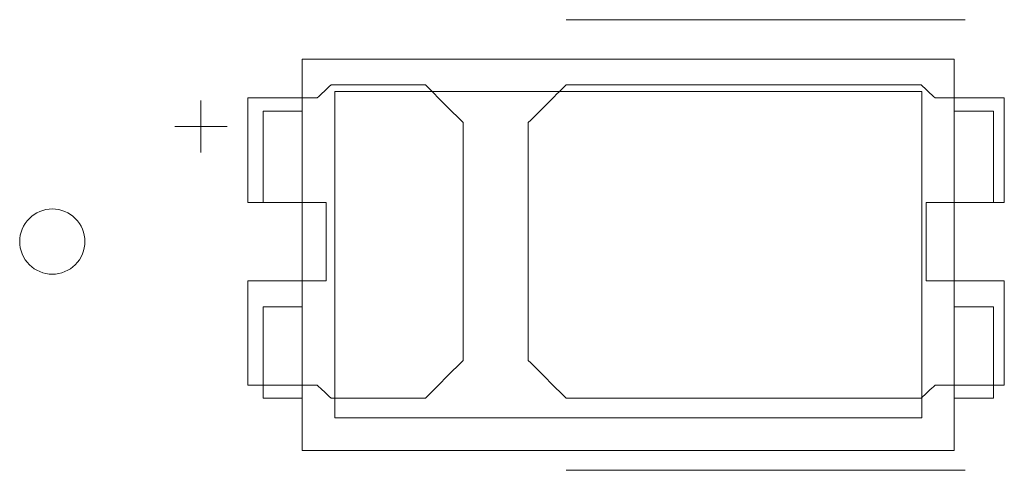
# Model space of a CAD drawing. Header units: inches. Extents: x -30 to 641, y 180 to 601.
# Tile 193 of 252: x 479.41 to 486.96, y 549.46 to 552.91. Entities that reach past the tile are written whole.
import ezdxf

# ---------------------------------------------------------------- set-up
doc = ezdxf.new("R2010")
doc.units = ezdxf.units.IN
doc.header["$MEASUREMENT"] = 0
doc.layers.add('1', color=7, linetype='Continuous')

# ---------------------------------------------------------------- blocks, each defined once
blk = doc.blocks.new('block 225')
at = {"layer": '1', "color": 155, "lineweight": 18, "true_color": 0x4c7299}
blk.add_lwpolyline([(486.8725, 552.2125), (486.5725, 552.2125)], dxfattribs=at)
blk = doc.blocks.new('block 356')
at = {"layer": '1', "color": 155, "lineweight": 18, "true_color": 0x4c7299}
blk.add_lwpolyline([(486.5725, 552.6125), (481.5725, 552.6125)], dxfattribs=at)
blk = doc.blocks.new('block 358')
at = {"layer": '1', "color": 155, "lineweight": 18, "true_color": 0x4c7299}
blk.add_lwpolyline([(481.5725, 549.6125), (486.5725, 549.6125)], dxfattribs=at)
blk = doc.blocks.new('block 359')
at = {"layer": '1', "color": 155, "lineweight": 18, "true_color": 0x4c7299}
blk.add_lwpolyline([(486.3225, 552.3625), (486.3225, 549.8625)], dxfattribs=at)
blk = doc.blocks.new('block 360')
at = {"layer": '1', "color": 155, "lineweight": 18, "true_color": 0x4c7299}
blk.add_lwpolyline([(481.8225, 552.3625), (486.3225, 552.3625)], dxfattribs=at)
blk = doc.blocks.new('block 361')
at = {"layer": '1', "color": 155, "lineweight": 18, "true_color": 0x4c7299}
blk.add_lwpolyline([(481.5725, 552.6125), (481.5725, 549.6125)], dxfattribs=at)
blk = doc.blocks.new('block 363')
at = {"layer": '1', "color": 155, "lineweight": 18, "true_color": 0x4c7299}
blk.add_lwpolyline([(481.8225, 549.8625), (481.8225, 552.3625)], dxfattribs=at)
blk = doc.blocks.new('block 364')
at = {"layer": '1', "color": 155, "lineweight": 18, "true_color": 0x4c7299}
blk.add_lwpolyline([(486.3225, 549.8625), (481.8225, 549.8625)], dxfattribs=at)
blk = doc.blocks.new('block 365')
at = {"layer": '1', "color": 155, "lineweight": 18, "true_color": 0x4c7299}
blk.add_lwpolyline([(481.5725, 550.7125), (481.2725, 550.7125)], dxfattribs=at)
blk = doc.blocks.new('block 366')
at = {"layer": '1', "color": 155, "lineweight": 18, "true_color": 0x4c7299}
blk.add_lwpolyline([(486.8725, 551.5125), (486.8725, 552.2125)], dxfattribs=at)
blk = doc.blocks.new('block 367')
at = {"layer": '1', "color": 155, "lineweight": 18, "true_color": 0x4c7299}
blk.add_lwpolyline([(486.5725, 551.5125), (486.8725, 551.5125)], dxfattribs=at)
blk = doc.blocks.new('block 368')
at = {"layer": '1', "color": 155, "lineweight": 18, "true_color": 0x4c7299}
blk.add_lwpolyline([(481.2725, 552.2125), (481.5725, 552.2125)], dxfattribs=at)
blk = doc.blocks.new('block 369')
at = {"layer": '1', "color": 155, "lineweight": 18, "true_color": 0x4c7299}
blk.add_lwpolyline([(486.5725, 550.7125), (486.8725, 550.7125)], dxfattribs=at)
blk = doc.blocks.new('block 370')
at = {"layer": '1', "color": 155, "lineweight": 18, "true_color": 0x4c7299}
blk.add_lwpolyline([(486.8725, 550.7125), (486.8725, 550.0125)], dxfattribs=at)
blk = doc.blocks.new('block 371')
at = {"layer": '1', "color": 155, "lineweight": 18, "true_color": 0x4c7299}
blk.add_lwpolyline([(481.2725, 550.7125), (481.2725, 550.0125)], dxfattribs=at)
blk = doc.blocks.new('block 372')
at = {"layer": '1', "color": 155, "lineweight": 18, "true_color": 0x4c7299}
blk.add_lwpolyline([(481.5725, 551.5125), (481.2725, 551.5125)], dxfattribs=at)
blk = doc.blocks.new('block 373')
at = {"layer": '1', "color": 155, "lineweight": 18, "true_color": 0x4c7299}
blk.add_lwpolyline([(481.2725, 551.5125), (481.2725, 552.2125)], dxfattribs=at)
blk = doc.blocks.new('block 374')
at = {"layer": '1', "color": 155, "lineweight": 18, "true_color": 0x4c7299}
blk.add_lwpolyline([(486.5725, 549.6125), (486.5725, 552.6125)], dxfattribs=at)
blk = doc.blocks.new('block 375')
at = {"layer": '1', "color": 155, "lineweight": 18, "true_color": 0x4c7299}
blk.add_lwpolyline([(486.8725, 550.0125), (486.5725, 550.0125)], dxfattribs=at)
blk = doc.blocks.new('block 377')
at = {"layer": '1', "color": 155, "lineweight": 18, "true_color": 0x4c7299}
blk.add_lwpolyline([(481.2725, 550.0125), (481.5725, 550.0125)], dxfattribs=at)
blk = doc.blocks.new('block 1403')
at = {"layer": '1', "color": 18, "lineweight": 13, "true_color": 0x4c0000}
blk.add_lwpolyline([(486.6559, 549.4607), (483.5956, 549.4607)], dxfattribs=at)
blk = doc.blocks.new('block 1490')
at = {"layer": '1', "color": 18, "lineweight": 13, "true_color": 0x4c0000}
blk.add_lwpolyline([(486.6559, 552.9139), (483.5956, 552.9139)], dxfattribs=at)
blk = doc.blocks.new('block 1491')
at = {"layer": '1', "color": 18, "lineweight": 13, "true_color": 0x4c0000}
blk.add_lwpolyline([(480.596, 552.0953), (480.996, 552.0953)], dxfattribs=at)
blk = doc.blocks.new('block 1492')
at = {"layer": '1', "color": 18, "lineweight": 13, "true_color": 0x4c0000}
blk.add_lwpolyline([(480.795, 551.8959), (480.795, 552.2959)], dxfattribs=at)
blk = doc.blocks.new('block 1669')
at = {"layer": '1', "color": 18, "lineweight": 13, "true_color": 0x4c0000}
blk.add_lwpolyline([(486.6559, 549.4607), (483.5956, 549.4607)], dxfattribs=at)
blk = doc.blocks.new('block 1687')
at = {"layer": '1', "color": 18, "lineweight": 13, "true_color": 0x4c0000}
blk.add_lwpolyline([(486.6559, 552.9139), (483.5956, 552.9139)], dxfattribs=at)
blk = doc.blocks.new('block 1695')
at = {"layer": '1', "color": 18, "lineweight": 13, "true_color": 0x4c0000}
blk.add_lwpolyline([(480.795, 551.8959), (480.795, 552.2959)], dxfattribs=at)
blk = doc.blocks.new('block 1699')
at = {"layer": '1', "color": 18, "lineweight": 13, "true_color": 0x4c0000}
blk.add_lwpolyline([(480.596, 552.0953), (480.996, 552.0953)], dxfattribs=at)
blk = doc.blocks.new('block 5898')
at = {"layer": '1', "color": 18, "lineweight": 13, "true_color": 0x4c0000}
blk.add_lwpolyline([(479.4058, 551.2139), (479.4069, 551.2375), (479.4103, 551.2615), (479.4162, 551.2854), (479.4245, 551.3089), (479.4352, 551.3316), (479.4481, 551.3531), (479.4631, 551.3732), (479.4798, 551.3915), (479.498, 551.4079), (479.5174, 551.4221), (479.5377, 551.4343), (479.5592, 551.4445), (479.5821, 551.4528), (479.6061, 551.459), (479.6308, 551.4627), (479.6559, 551.464), (479.6809, 551.4627), (479.7056, 551.459), (479.7296, 551.4528), (479.7525, 551.4445), (479.774, 551.4343), (479.7943, 551.4221), (479.8137, 551.4079), (479.8319, 551.3915), (479.8486, 551.3732), (479.8636, 551.3531), (479.8765, 551.3316), (479.8872, 551.3089), (479.8955, 551.2854), (479.9014, 551.2615), (479.9048, 551.2375), (479.906, 551.2139), (479.9048, 551.1902), (479.9014, 551.1662), (479.8955, 551.1423), (479.8872, 551.1188), (479.8765, 551.0961), (479.8636, 551.0746), (479.8486, 551.0545), (479.8319, 551.0362), (479.8137, 551.0198), (479.7943, 551.0056), (479.774, 550.9934), (479.7525, 550.9832), (479.7296, 550.9749), (479.7056, 550.9688), (479.6809, 550.965), (479.6559, 550.9638), (479.6308, 550.965), (479.6061, 550.9688), (479.5821, 550.9749), (479.5592, 550.9832), (479.5377, 550.9934), (479.5174, 551.0056), (479.498, 551.0198), (479.4798, 551.0362), (479.4631, 551.0545), (479.4481, 551.0746), (479.4352, 551.0961), (479.4245, 551.1188), (479.4162, 551.1423), (479.4103, 551.1662), (479.4069, 551.1902), (479.4058, 551.2139)], dxfattribs=at)
blk = doc.blocks.new('block 5900')
at = {"layer": '1', "color": 18, "lineweight": 13, "true_color": 0x4c0000}
blk.add_open_spline([(486.9559, 551.5139), (486.9559, 551.7805), (486.9559, 552.0472), (486.9559, 552.3139), (486.7791, 552.3139), (486.6024, 552.3139), (486.4257, 552.3139), (486.3899, 552.3472), (486.3542, 552.3805), (486.3185, 552.4139), (485.4108, 552.4139), (484.5032, 552.4139), (483.5956, 552.4139), (483.499, 552.3179), (483.4024, 552.222), (483.3059, 552.1261), (483.3059, 551.518), (483.3059, 550.9099), (483.3059, 550.3018), (483.4024, 550.2058), (483.499, 550.1098), (483.5956, 550.0139), (484.5032, 550.0139), (485.4108, 550.0139), (486.3185, 550.0139), (486.3542, 550.0472), (486.3899, 550.0805), (486.4257, 550.1139), (486.6024, 550.1139), (486.7791, 550.1139), (486.9559, 550.1139), (486.9559, 550.3805), (486.9559, 550.6472), (486.9559, 550.9139), (486.7559, 550.9139), (486.5559, 550.9139), (486.3559, 550.9139), (486.3559, 551.1139), (486.3559, 551.3139), (486.3559, 551.5139), (486.5559, 551.5139), (486.7559, 551.5139), (486.9559, 551.5139)], degree=3, knots=[0, 0, 0, 0, 1, 1, 1, 2, 2, 2, 3, 3, 3, 4, 4, 4, 5, 5, 5, 6, 6, 6, 7, 7, 7, 8, 8, 8, 9, 9, 9, 10, 10, 10, 11, 11, 11, 12, 12, 12, 13, 13, 13, 14, 14, 14, 14], dxfattribs=at)
blk = doc.blocks.new('block 5901')
at = {"layer": '1', "color": 18, "lineweight": 13, "true_color": 0x4c0000}
blk.add_open_spline([(486.9559, 551.5139), (486.9559, 551.7805), (486.9559, 552.0472), (486.9559, 552.3139), (486.7791, 552.3139), (486.6024, 552.3139), (486.4257, 552.3139), (486.3899, 552.3472), (486.3542, 552.3805), (486.3185, 552.4139), (485.4108, 552.4139), (484.5032, 552.4139), (483.5956, 552.4139), (483.499, 552.3179), (483.4024, 552.222), (483.3059, 552.1261), (483.3059, 551.518), (483.3059, 550.9099), (483.3059, 550.3018), (483.4024, 550.2058), (483.499, 550.1098), (483.5956, 550.0139), (484.5032, 550.0139), (485.4108, 550.0139), (486.3185, 550.0139), (486.3542, 550.0472), (486.3899, 550.0805), (486.4257, 550.1139), (486.6024, 550.1139), (486.7791, 550.1139), (486.9559, 550.1139), (486.9559, 550.3805), (486.9559, 550.6472), (486.9559, 550.9139), (486.7559, 550.9139), (486.5559, 550.9139), (486.3559, 550.9139), (486.3559, 551.1139), (486.3559, 551.3139), (486.3559, 551.5139), (486.5559, 551.5139), (486.7559, 551.5139), (486.9559, 551.5139)], degree=3, knots=[0, 0, 0, 0, 1, 1, 1, 2, 2, 2, 3, 3, 3, 4, 4, 4, 5, 5, 5, 6, 6, 6, 7, 7, 7, 8, 8, 8, 9, 9, 9, 10, 10, 10, 11, 11, 11, 12, 12, 12, 13, 13, 13, 14, 14, 14, 14], dxfattribs=at)
blk = doc.blocks.new('block 5902')
at = {"layer": '1', "color": 18, "lineweight": 13, "true_color": 0x4c0000}
blk.add_open_spline([(482.5163, 552.4139), (482.6128, 552.3179), (482.7093, 552.222), (482.8059, 552.1261), (482.8059, 551.518), (482.8059, 550.9099), (482.8059, 550.3018), (482.7093, 550.2058), (482.6128, 550.1098), (482.5163, 550.0139), (482.2753, 550.0139), (482.0343, 550.0139), (481.7933, 550.0139), (481.7576, 550.0472), (481.7219, 550.0805), (481.6862, 550.1139), (481.5094, 550.1139), (481.3326, 550.1139), (481.1559, 550.1139), (481.1559, 550.3805), (481.1559, 550.6472), (481.1559, 550.9139), (481.3559, 550.9139), (481.5559, 550.9139), (481.7559, 550.9139), (481.7559, 551.1139), (481.7559, 551.3139), (481.7559, 551.5139), (481.5559, 551.5139), (481.3559, 551.5139), (481.1559, 551.5139), (481.1559, 551.7805), (481.1559, 552.0472), (481.1559, 552.3139), (481.3326, 552.3139), (481.5094, 552.3139), (481.6862, 552.3139), (481.7219, 552.3472), (481.7576, 552.3805), (481.7933, 552.4139), (482.0343, 552.4139), (482.2753, 552.4139), (482.5163, 552.4139)], degree=3, knots=[0, 0, 0, 0, 1, 1, 1, 2, 2, 2, 3, 3, 3, 4, 4, 4, 5, 5, 5, 6, 6, 6, 7, 7, 7, 8, 8, 8, 9, 9, 9, 10, 10, 10, 11, 11, 11, 12, 12, 12, 13, 13, 13, 14, 14, 14, 14], dxfattribs=at)
blk = doc.blocks.new('block 5903')
at = {"layer": '1', "color": 18, "lineweight": 13, "true_color": 0x4c0000}
blk.add_open_spline([(482.5163, 552.4139), (482.6128, 552.3179), (482.7093, 552.222), (482.8059, 552.1261), (482.8059, 551.518), (482.8059, 550.9099), (482.8059, 550.3018), (482.7093, 550.2058), (482.6128, 550.1098), (482.5163, 550.0139), (482.2753, 550.0139), (482.0343, 550.0139), (481.7933, 550.0139), (481.7576, 550.0472), (481.7219, 550.0805), (481.6862, 550.1139), (481.5094, 550.1139), (481.3326, 550.1139), (481.1559, 550.1139), (481.1559, 550.3805), (481.1559, 550.6472), (481.1559, 550.9139), (481.3559, 550.9139), (481.5559, 550.9139), (481.7559, 550.9139), (481.7559, 551.1139), (481.7559, 551.3139), (481.7559, 551.5139), (481.5559, 551.5139), (481.3559, 551.5139), (481.1559, 551.5139), (481.1559, 551.7805), (481.1559, 552.0472), (481.1559, 552.3139), (481.3326, 552.3139), (481.5094, 552.3139), (481.6862, 552.3139), (481.7219, 552.3472), (481.7576, 552.3805), (481.7933, 552.4139), (482.0343, 552.4139), (482.2753, 552.4139), (482.5163, 552.4139)], degree=3, knots=[0, 0, 0, 0, 1, 1, 1, 2, 2, 2, 3, 3, 3, 4, 4, 4, 5, 5, 5, 6, 6, 6, 7, 7, 7, 8, 8, 8, 9, 9, 9, 10, 10, 10, 11, 11, 11, 12, 12, 12, 13, 13, 13, 14, 14, 14, 14], dxfattribs=at)
blk = doc.blocks.new('block 6356')
at = {"layer": '1', "color": 18, "lineweight": 13, "true_color": 0x4c0000}
blk.add_open_spline([(486.9559, 551.5139), (486.9559, 551.7805), (486.9559, 552.0472), (486.9559, 552.3139), (486.7791, 552.3139), (486.6024, 552.3139), (486.4257, 552.3139), (486.3899, 552.3472), (486.3542, 552.3805), (486.3185, 552.4139), (485.4108, 552.4139), (484.5032, 552.4139), (483.5956, 552.4139), (483.499, 552.3179), (483.4024, 552.222), (483.3059, 552.1261), (483.3059, 551.518), (483.3059, 550.9099), (483.3059, 550.3018), (483.4024, 550.2058), (483.499, 550.1098), (483.5956, 550.0139), (484.5032, 550.0139), (485.4108, 550.0139), (486.3185, 550.0139), (486.3542, 550.0472), (486.3899, 550.0805), (486.4257, 550.1139), (486.6024, 550.1139), (486.7791, 550.1139), (486.9559, 550.1139), (486.9559, 550.3805), (486.9559, 550.6472), (486.9559, 550.9139), (486.7559, 550.9139), (486.5559, 550.9139), (486.3559, 550.9139), (486.3559, 551.1139), (486.3559, 551.3139), (486.3559, 551.5139), (486.5559, 551.5139), (486.7559, 551.5139), (486.9559, 551.5139)], degree=3, knots=[0, 0, 0, 0, 1, 1, 1, 2, 2, 2, 3, 3, 3, 4, 4, 4, 5, 5, 5, 6, 6, 6, 7, 7, 7, 8, 8, 8, 9, 9, 9, 10, 10, 10, 11, 11, 11, 12, 12, 12, 13, 13, 13, 14, 14, 14, 14], dxfattribs=at)
blk = doc.blocks.new('block 6360')
at = {"layer": '1', "color": 18, "lineweight": 13, "true_color": 0x4c0000}
blk.add_open_spline([(482.5163, 552.4139), (482.6128, 552.3179), (482.7093, 552.222), (482.8059, 552.1261), (482.8059, 551.518), (482.8059, 550.9099), (482.8059, 550.3018), (482.7093, 550.2058), (482.6128, 550.1098), (482.5163, 550.0139), (482.2753, 550.0139), (482.0343, 550.0139), (481.7933, 550.0139), (481.7576, 550.0472), (481.7219, 550.0805), (481.6862, 550.1139), (481.5094, 550.1139), (481.3326, 550.1139), (481.1559, 550.1139), (481.1559, 550.3805), (481.1559, 550.6472), (481.1559, 550.9139), (481.3559, 550.9139), (481.5559, 550.9139), (481.7559, 550.9139), (481.7559, 551.1139), (481.7559, 551.3139), (481.7559, 551.5139), (481.5559, 551.5139), (481.3559, 551.5139), (481.1559, 551.5139), (481.1559, 551.7805), (481.1559, 552.0472), (481.1559, 552.3139), (481.3326, 552.3139), (481.5094, 552.3139), (481.6862, 552.3139), (481.7219, 552.3472), (481.7576, 552.3805), (481.7933, 552.4139), (482.0343, 552.4139), (482.2753, 552.4139), (482.5163, 552.4139)], degree=3, knots=[0, 0, 0, 0, 1, 1, 1, 2, 2, 2, 3, 3, 3, 4, 4, 4, 5, 5, 5, 6, 6, 6, 7, 7, 7, 8, 8, 8, 9, 9, 9, 10, 10, 10, 11, 11, 11, 12, 12, 12, 13, 13, 13, 14, 14, 14, 14], dxfattribs=at)
blk = doc.blocks.new('block 6379')
at = {"layer": '1', "color": 18, "lineweight": 13, "true_color": 0x4c0000}
blk.add_lwpolyline([(479.4058, 551.2139), (479.4069, 551.2375), (479.4103, 551.2615), (479.4162, 551.2854), (479.4245, 551.3089), (479.4352, 551.3316), (479.4481, 551.3531), (479.4631, 551.3732), (479.4798, 551.3915), (479.498, 551.4079), (479.5174, 551.4221), (479.5377, 551.4343), (479.5592, 551.4445), (479.5821, 551.4528), (479.6061, 551.459), (479.6308, 551.4627), (479.6559, 551.464), (479.6809, 551.4627), (479.7056, 551.459), (479.7296, 551.4528), (479.7525, 551.4445), (479.774, 551.4343), (479.7943, 551.4221), (479.8137, 551.4079), (479.8319, 551.3915), (479.8486, 551.3732), (479.8636, 551.3531), (479.8765, 551.3316), (479.8872, 551.3089), (479.8955, 551.2854), (479.9014, 551.2615), (479.9048, 551.2375), (479.906, 551.2139), (479.9048, 551.1902), (479.9014, 551.1662), (479.8955, 551.1423), (479.8872, 551.1188), (479.8765, 551.0961), (479.8636, 551.0746), (479.8486, 551.0545), (479.8319, 551.0362), (479.8137, 551.0198), (479.7943, 551.0056), (479.774, 550.9934), (479.7525, 550.9832), (479.7296, 550.9749), (479.7056, 550.9688), (479.6809, 550.965), (479.6559, 550.9638), (479.6308, 550.965), (479.6061, 550.9688), (479.5821, 550.9749), (479.5592, 550.9832), (479.5377, 550.9934), (479.5174, 551.0056), (479.498, 551.0198), (479.4798, 551.0362), (479.4631, 551.0545), (479.4481, 551.0746), (479.4352, 551.0961), (479.4245, 551.1188), (479.4162, 551.1423), (479.4103, 551.1662), (479.4069, 551.1902), (479.4058, 551.2139)], dxfattribs=at)
blk = doc.blocks.new('block 6386')
at = {"layer": '1', "color": 18, "lineweight": 13, "true_color": 0x4c0000}
blk.add_open_spline([(482.5163, 552.4139), (482.6128, 552.3179), (482.7093, 552.222), (482.8059, 552.1261), (482.8059, 551.518), (482.8059, 550.9099), (482.8059, 550.3018), (482.7093, 550.2058), (482.6128, 550.1098), (482.5163, 550.0139), (482.2753, 550.0139), (482.0343, 550.0139), (481.7933, 550.0139), (481.7576, 550.0472), (481.7219, 550.0805), (481.6862, 550.1139), (481.5094, 550.1139), (481.3326, 550.1139), (481.1559, 550.1139), (481.1559, 550.3805), (481.1559, 550.6472), (481.1559, 550.9139), (481.3559, 550.9139), (481.5559, 550.9139), (481.7559, 550.9139), (481.7559, 551.1139), (481.7559, 551.3139), (481.7559, 551.5139), (481.5559, 551.5139), (481.3559, 551.5139), (481.1559, 551.5139), (481.1559, 551.7805), (481.1559, 552.0472), (481.1559, 552.3139), (481.3326, 552.3139), (481.5094, 552.3139), (481.6862, 552.3139), (481.7219, 552.3472), (481.7576, 552.3805), (481.7933, 552.4139), (482.0343, 552.4139), (482.2753, 552.4139), (482.5163, 552.4139)], degree=3, knots=[0, 0, 0, 0, 1, 1, 1, 2, 2, 2, 3, 3, 3, 4, 4, 4, 5, 5, 5, 6, 6, 6, 7, 7, 7, 8, 8, 8, 9, 9, 9, 10, 10, 10, 11, 11, 11, 12, 12, 12, 13, 13, 13, 14, 14, 14, 14], dxfattribs=at)
blk = doc.blocks.new('block 6395')
at = {"layer": '1', "color": 18, "lineweight": 13, "true_color": 0x4c0000}
blk.add_open_spline([(486.9559, 551.5139), (486.9559, 551.7805), (486.9559, 552.0472), (486.9559, 552.3139), (486.7791, 552.3139), (486.6024, 552.3139), (486.4257, 552.3139), (486.3899, 552.3472), (486.3542, 552.3805), (486.3185, 552.4139), (485.4108, 552.4139), (484.5032, 552.4139), (483.5956, 552.4139), (483.499, 552.3179), (483.4024, 552.222), (483.3059, 552.1261), (483.3059, 551.518), (483.3059, 550.9099), (483.3059, 550.3018), (483.4024, 550.2058), (483.499, 550.1098), (483.5956, 550.0139), (484.5032, 550.0139), (485.4108, 550.0139), (486.3185, 550.0139), (486.3542, 550.0472), (486.3899, 550.0805), (486.4257, 550.1139), (486.6024, 550.1139), (486.7791, 550.1139), (486.9559, 550.1139), (486.9559, 550.3805), (486.9559, 550.6472), (486.9559, 550.9139), (486.7559, 550.9139), (486.5559, 550.9139), (486.3559, 550.9139), (486.3559, 551.1139), (486.3559, 551.3139), (486.3559, 551.5139), (486.5559, 551.5139), (486.7559, 551.5139), (486.9559, 551.5139)], degree=3, knots=[0, 0, 0, 0, 1, 1, 1, 2, 2, 2, 3, 3, 3, 4, 4, 4, 5, 5, 5, 6, 6, 6, 7, 7, 7, 8, 8, 8, 9, 9, 9, 10, 10, 10, 11, 11, 11, 12, 12, 12, 13, 13, 13, 14, 14, 14, 14], dxfattribs=at)

msp = doc.modelspace()

# ---------------------------------------------------------------- block references
at = {"layer": '1'}
for name in ['block 1490', 'block 1687', 'block 356', 'block 361', 'block 374', 'block 5902', 'block 5903', 'block 6360', 'block 6386', 'block 5900', 'block 5901', 'block 6356', 'block 6395', 'block 1492', 'block 1695', 'block 360', 'block 363', 'block 359', 'block 368', 'block 373', 'block 225', 'block 366', 'block 1491', 'block 1699', 'block 5898', 'block 6379', 'block 372', 'block 367', 'block 365', 'block 371', 'block 369', 'block 370', 'block 377', 'block 375', 'block 364', 'block 358', 'block 1403', 'block 1669']:
    msp.add_blockref(name, (0, 0), dxfattribs=at)

doc.saveas('drawing.dxf')
